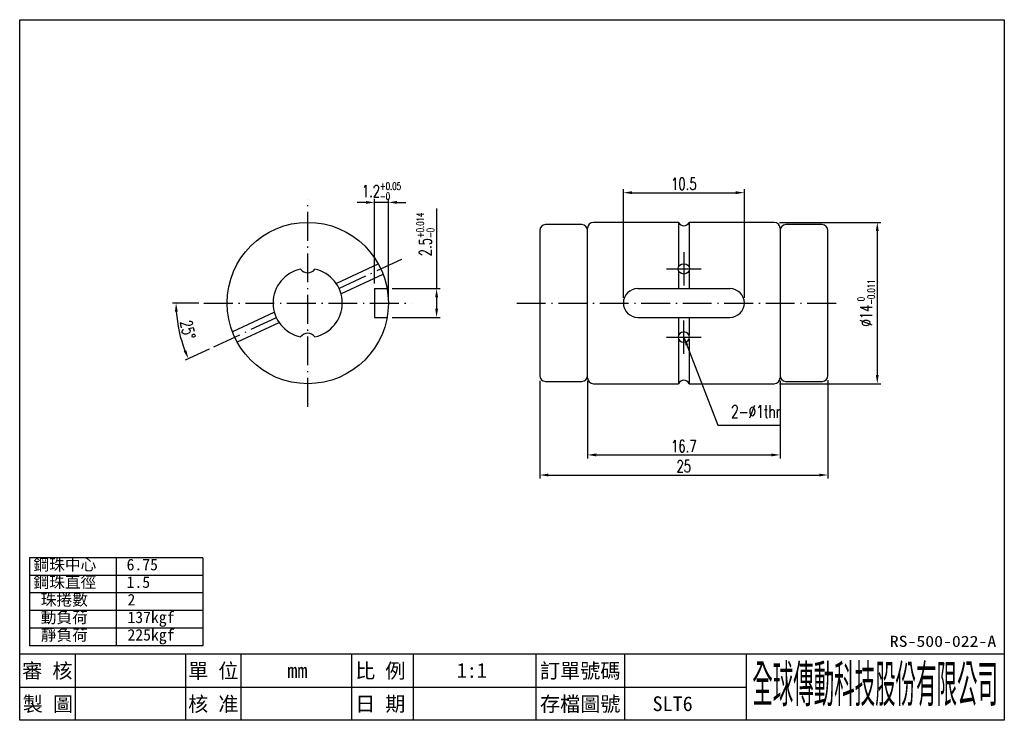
# Model space of a CAD drawing. Header units: millimetres. Extents: x 0 to 1135, y 0 to 449.
import ezdxf
from ezdxf.enums import TextEntityAlignment as Align
from ezdxf.lldxf.tags import DXFTag

# ---------------------------------------------------------------- set-up
doc = ezdxf.new("R2010")
doc.units = ezdxf.units.MM
doc.linetypes.add('CL-5', pattern=[7.1, 5, -1, 0.1, -1])
doc.layers.get('DEFPOINTS').update_dxf_attribs({"linetype": 'CONTINUOUS'})
for name, color, linetype in [('CHA', 7, 'CONTINUOUS'), ('CL', 1, 'CL-5'), ('DIM', 4, 'CONTINUOUS'), ('HID', 2, 'DASHED'), ('OUT', 3, 'CONTINUOUS')]:
    doc.layers.add(name, color=color, linetype=linetype)
doc.styles.add('DIM-7', font='SIMPLEX.shx', dxfattribs={"width": 0.7, "bigfont": 'chineset.shx'})
doc.styles.add('T', font='kaiu.ttf')
tags = doc.linetypes.add('DASHED', pattern=[25.72, 12.86, -12.86]).pattern_tags.tags
tags[6:7] = [DXFTag(74, 4), DXFTag(75, 0), DXFTag(340, '0'), DXFTag(46, 0.0), DXFTag(50, 0.0), DXFTag(44, 0.0), DXFTag(45, 0.0)]
tags[4:5] = [DXFTag(74, 4), DXFTag(75, 0), DXFTag(340, '0'), DXFTag(46, 0.0), DXFTag(50, 0.0), DXFTag(44, 0.0), DXFTag(45, 0.0)]
doc.dimstyles.new('CNS', dxfattribs={"dimtxt": 3.5, "dimasz": 2.5, "dimexe": 1, "dimexo": 1.5, "dimgap": 0.09, "dimtad": 0, "dimdsep": 46, "dimtxsty": 'DIM-7', "dimcen": 0.09, "dimclrd": 1, "dimclre": 1, "dimclrt": 4, "dimadec": 0, "dimazin": 0, "dimtfac": 1, "dimtix": 1, "dimtmove": 2, "dimatfit": 3, "dimfxl": 1, "dimtvp": 0.971429, "dimtolj": 1, "dimarcsym": 0})

# ---------------------------------------------------------------- blocks, each defined once
blk = doc.blocks.new('*D3')
at = {"layer": 'DEFPOINTS', "color": 0, "transparency": 16777216}
for p in [(45.128, 29.913), (70.131, 29.963), (70.131, 21.285)]:
    blk.add_point(p, dxfattribs=at)
at = {"layer": 'DIM', "color": 4, "lineweight": -2, "transparency": 16777216}
for p, q in [((45.128, 29.463), (45.128, 20.985)), ((70.131, 29.513), (70.131, 20.985)), ((45.878, 21.285), (69.381, 21.285))]:
    blk.add_line(p, q, dxfattribs=at)
at = {"layer": 'DIM', "color": 4, "transparency": 16777216}
for points in [[(45.878, 21.41), (45.878, 21.16), (45.128, 21.285)], [(69.381, 21.41), (69.381, 21.16), (70.131, 21.285)]]:
    blk.add_solid(points, dxfattribs=at)
at = {"layer": 'DIM', "color": 4, "transparency": 16777216, "insert": (57.629, 22.05), "char_height": 1.05, "attachment_point": 5, "style": 'DIM-7'}
blk.add_mtext('\\A1;25', dxfattribs=at)
blk = doc.blocks.new('*D7')
at = {"layer": 'DEFPOINTS', "color": 0, "transparency": 16777216}
for p in [(31.881, 37.463), (31.881, 34.963), (36.177, 34.963)]:
    blk.add_point(p, dxfattribs=at)
at = {"layer": 'DIM', "color": 4, "lineweight": -2, "transparency": 16777216}
for p, q in [((36.177, 44.403), (36.177, 37.463)), ((32.331, 37.463), (36.477, 37.463)), ((36.177, 36.713), (36.177, 35.713)), ((32.331, 34.963), (36.477, 34.963))]:
    blk.add_line(p, q, dxfattribs=at)
at = {"layer": 'DIM', "color": 4, "transparency": 16777216}
for points in [[(36.052, 36.713), (36.302, 36.713), (36.177, 37.463)], [(36.052, 35.713), (36.302, 35.713), (36.177, 34.963)]]:
    blk.add_solid(points, dxfattribs=at)
at = {"layer": 'DIM', "color": 4, "transparency": 16777216, "insert": (35.202, 42.164), "char_height": 1.05, "attachment_point": 5, "rotation": 90, "style": 'DIM-7'}
blk.add_mtext('\\A1;2.5{\\H0.630000;\\S+0.014^ -0;}', dxfattribs=at)
blk = doc.blocks.new('*D8')
at = {"layer": 'DEFPOINTS', "color": 0, "transparency": 16777216}
for p in [(30.793, 44.944), (30.793, 37.463), (31.993, 36.213)]:
    blk.add_point(p, dxfattribs=at)
at = {"layer": 'DIM', "color": 4, "lineweight": -2, "transparency": 16777216}
for p, q in [((30.043, 44.944), (29.293, 44.944)), ((30.793, 37.913), (30.793, 45.244)), ((31.993, 44.944), (30.793, 44.944)), ((31.993, 36.663), (31.993, 45.244)), ((32.743, 44.944), (33.493, 44.944))]:
    blk.add_line(p, q, dxfattribs=at)
at = {"layer": 'DIM', "color": 4, "transparency": 16777216}
for points in [[(30.043, 45.069), (30.043, 44.819), (30.793, 44.944)], [(32.743, 45.069), (32.743, 44.819), (31.993, 44.944)]]:
    blk.add_solid(points, dxfattribs=at)
at = {"layer": 'DIM', "color": 4, "transparency": 16777216, "insert": (31.393, 45.919), "char_height": 1.05, "attachment_point": 5, "style": 'DIM-7'}
blk.add_mtext('\\A1;1.2{\\H0.630000;\\S+0.05^ -0;}', dxfattribs=at)
blk = doc.blocks.new('*D9')
at = {"layer": 'DEFPOINTS', "color": 0, "transparency": 16777216}
for p in [(62.881, 45.789), (52.381, 36.213), (62.881, 36.213)]:
    blk.add_point(p, dxfattribs=at)
at = {"layer": 'DIM', "color": 4, "lineweight": -2, "transparency": 16777216}
for p, q in [((52.381, 36.663), (52.381, 46.089)), ((53.131, 45.789), (62.131, 45.789)), ((62.881, 36.663), (62.881, 46.089))]:
    blk.add_line(p, q, dxfattribs=at)
at = {"layer": 'DIM', "color": 4, "transparency": 16777216}
for points in [[(53.131, 45.914), (53.131, 45.664), (52.381, 45.789)], [(62.131, 45.914), (62.131, 45.664), (62.881, 45.789)]]:
    blk.add_solid(points, dxfattribs=at)
at = {"layer": 'DIM', "color": 4, "transparency": 16777216, "insert": (57.631, 46.554), "char_height": 1.05, "attachment_point": 5, "style": 'DIM-7'}
blk.add_mtext('\\A1;10.5', dxfattribs=at)
blk = doc.blocks.new('*D10')
at = {"layer": 'DEFPOINTS', "color": 0, "transparency": 16777216}
for p in [(65.481, 43.213), (65.481, 29.213), (74.418, 29.213)]:
    blk.add_point(p, dxfattribs=at)
at = {"layer": 'DIM', "color": 4, "lineweight": -2, "transparency": 16777216}
for p, q in [((65.931, 43.213), (74.718, 43.213)), ((74.418, 42.463), (74.418, 29.963)), ((65.931, 29.213), (74.718, 29.213))]:
    blk.add_line(p, q, dxfattribs=at)
at = {"layer": 'DIM', "color": 4, "transparency": 16777216}
for points in [[(74.293, 42.463), (74.543, 42.463), (74.418, 43.213)], [(74.293, 29.963), (74.543, 29.963), (74.418, 29.213)]]:
    blk.add_solid(points, dxfattribs=at)
at = {"layer": 'DIM', "color": 4, "transparency": 16777216, "insert": (73.443, 36.213), "char_height": 1.05, "attachment_point": 5, "rotation": 90, "style": 'DIM-7'}
blk.add_mtext('\\A1;%%c14{\\H0.630000;\\S 0^ -0.011;}', dxfattribs=at)
blk = doc.blocks.new('*D11')
at = {"layer": 'DEFPOINTS', "color": 0, "transparency": 16777216}
for p in [(15.993, 36.213), (33.993, 36.213), (13.687, 34.557), (22.229, 34.924), (16.837, 32.409)]:
    blk.add_point(p, dxfattribs=at)
at = {"layer": 'DIM', "color": 4, "lineweight": -2, "transparency": 16777216}
for p, q in [((15.543, 36.213), (13.267, 36.213)), ((16.429, 32.219), (14.365, 31.257))]:
    blk.add_line(p, q, dxfattribs=at)
blk.add_arc((24.993, 36.213), 11.427, 183.76128, 201.23872, dxfattribs=at)
at = {"layer": 'DIM', "color": 4, "transparency": 16777216}
for points in [[(13.466, 35.459), (13.716, 35.467), (13.567, 36.213)], [(14.458, 32.122), (14.228, 32.024), (14.637, 31.384)]]:
    blk.add_solid(points, dxfattribs=at)
at = {"layer": 'DIM', "color": 4, "transparency": 16777216, "insert": (14.584, 33.905), "char_height": 1.05, "attachment_point": 5, "rotation": 282.5, "style": 'DIM-7'}
blk.add_mtext('\\A1;25°', dxfattribs=at)
blk = doc.blocks.new('*D12')
at = {"layer": 'DEFPOINTS', "color": 0, "transparency": 16777216}
for p in [(49.278, 29.913), (65.981, 29.913), (65.981, 23.03)]:
    blk.add_point(p, dxfattribs=at)
at = {"layer": 'DIM', "color": 4, "lineweight": -2, "transparency": 16777216}
for p, q in [((49.278, 29.463), (49.278, 22.73)), ((65.981, 29.463), (65.981, 22.73)), ((50.028, 23.03), (65.231, 23.03))]:
    blk.add_line(p, q, dxfattribs=at)
at = {"layer": 'DIM', "color": 4, "transparency": 16777216}
for points in [[(50.028, 23.155), (50.028, 22.905), (49.278, 23.03)], [(65.231, 23.155), (65.231, 22.905), (65.981, 23.03)]]:
    blk.add_solid(points, dxfattribs=at)
at = {"layer": 'DIM', "color": 4, "transparency": 16777216, "insert": (57.629, 23.795), "char_height": 1.05, "attachment_point": 5, "style": 'DIM-7'}
blk.add_mtext('\\A1;16.7', dxfattribs=at)

msp = doc.modelspace()

# ---------------------------------------------------------------- linework, layer by layer
at = {"layer": 'CHA', "color": 7}
for p, q in [((0, 60.8), (85.44, 60.8)), ((0, 0), (0, 60.8)), ((85.44, 60.8), (85.44, 0)), ((0, 5.76), (85.44, 5.76)), ((85.44, 0), (0, 0))]:
    msp.add_line(p, q, dxfattribs=at)
at = {"layer": 'CHA', "color": 2}
for p, q in [((4.8, 5.76), (4.8, 0)), ((14.4, 5.76), (14.4, 0)), ((19.2, 5.76), (19.2, 0)), ((28.8, 5.76), (28.8, 0)), ((34.133, 5.76), (34.133, 0)), ((44.8, 5.76), (44.8, 0)), ((52.473, 5.76), (52.473, 0)), ((63.04, 5.76), (63.04, 0)), ((0, 2.88), (44.8, 2.88)), ((44.8, 2.88), (63.04, 2.88))]:
    msp.add_line(p, q, dxfattribs=at)
at = {"layer": 'CL', "ltscale": 0.5}
for p, q in [((24.993, 27.213), (24.993, 45.213)), ((27.758, 37.502), (33.15, 40.016)), ((15.993, 36.213), (33.993, 36.213)), ((43.141, 36.213), (71.221, 36.213)), ((16.837, 32.409), (22.229, 34.924))]:
    msp.add_line(p, q, dxfattribs=at)
at = {"layer": 'CL'}
for p, q in [((57.631, 40.617), (57.631, 37.726)), ((56.131, 39.171), (59.13, 39.171)), ((57.631, 31.809), (57.631, 34.7)), ((56.131, 33.255), (59.13, 33.255))]:
    msp.add_line(p, q, dxfattribs=at)
at = {"layer": 'DIM'}
for p, q in [((15.888, 14.098), (0.838, 14.098)), ((0.838, 14.098), (0.838, 6.473)), ((8.363, 14.098), (8.363, 6.473)), ((15.888, 14.098), (15.888, 6.473)), ((15.888, 12.573), (0.838, 12.573)), ((15.888, 11.048), (0.838, 11.048)), ((15.888, 9.523), (0.838, 9.523)), ((15.888, 7.998), (0.838, 7.998)), ((15.888, 6.473), (0.838, 6.473))]:
    msp.add_line(p, q, dxfattribs=at)
at = {"layer": 'HID', "ltscale": 0.05}
for p, q in [((27.509, 37.938), (31.11, 39.617)), ((27.932, 37.031), (31.533, 38.71)), ((30.793, 37.463), (30.793, 34.963)), ((30.793, 37.463), (31.881, 37.463)), ((22.055, 35.394), (18.454, 33.715)), ((22.478, 34.488), (18.877, 32.809)), ((30.793, 34.963), (31.881, 34.963))]:
    msp.add_line(p, q, dxfattribs=at)
at = {"layer": 'HID', "ltscale": 0.05, "extrusion": (0, 0, -1)}
msp.add_ellipse((57.631, 33.255), major_axis=(-0.5, 0), ratio=0.891171, dxfattribs=at)
at = {"layer": 'OUT'}
for p, q in [((48.778, 43.013), (45.628, 43.013)), ((57.173, 43.213), (49.778, 43.213)), ((65.481, 43.213), (58.089, 43.213)), ((69.631, 43.013), (66.481, 43.013)), ((45.128, 42.513), (45.128, 29.913)), ((49.278, 29.713), (49.278, 42.713)), ((65.981, 42.713), (65.981, 29.713)), ((70.131, 29.913), (70.131, 42.513)), ((45.628, 29.413), (48.778, 29.413)), ((49.778, 29.213), (57.173, 29.213)), ((58.089, 29.213), (65.481, 29.213)), ((66.481, 29.413), (69.631, 29.413))]:
    msp.add_line(p, q, dxfattribs=at)
at = {"layer": 'OUT', "color": 3, "linetype": 'Continuous'}
for p, q in [((57.173, 43.213), (57.173, 39.349)), ((57.173, 43.213), (57.173, 39.349)), ((58.089, 43.213), (58.089, 39.349)), ((57.173, 38.993), (57.173, 37.463)), ((57.173, 38.993), (57.173, 37.463)), ((58.089, 38.993), (58.089, 37.463)), ((53.631, 37.463), (61.631, 37.463)), ((53.631, 34.963), (61.631, 34.963)), ((57.173, 34.963), (57.173, 33.433)), ((57.173, 34.963), (57.173, 33.433)), ((58.089, 34.963), (58.089, 33.433)), ((57.173, 33.076), (57.173, 29.213)), ((57.173, 33.076), (57.173, 29.213)), ((58.089, 33.076), (58.089, 29.213))]:
    msp.add_line(p, q, dxfattribs=at)
msp.add_circle((24.993, 36.213), 7, dxfattribs=at)
at = {"layer": 'OUT'}
for centre, radius, start, end in [((45.628, 42.513), 0.5, 90, 180), ((48.778, 42.513), 0.5, 0, 90), ((49.778, 42.713), 0.5, 90, 180), ((65.481, 42.713), 0.5, 0, 90), ((66.481, 42.513), 0.5, 90, 180), ((69.631, 42.513), 0.5, 0, 90), ((24.993, 36.213), 3, 101.76905, 258.23095), ((25.051, 39.657), 0.84, 217.12463, 266.05091), ((24.936, 39.657), 0.84, 273.94909, 322.87537), ((24.993, 36.213), 3, 281.76646, 78.23095), ((25.051, 32.769), 0.84, 93.94909, 142.87537), ((24.936, 32.769), 0.84, 37.12463, 86.05091), ((45.628, 29.913), 0.5, 180, 270), ((48.778, 29.913), 0.5, 270, 0), ((66.481, 29.913), 0.5, 180, 270), ((69.631, 29.913), 0.5, 270, 0), ((49.778, 29.713), 0.5, 180, 270), ((65.481, 29.713), 0.5, 270, 0)]:
    msp.add_arc(centre, radius, start, end, dxfattribs=at)
at = {"layer": 'OUT', "color": 3, "linetype": 'Continuous'}
for centre, radius, start, end in [((57.631, 43.413), 0.5, 203.57818, 336.42182), ((53.631, 36.213), 1.25, 90, 270), ((61.631, 36.213), 1.25, 270, 90), ((57.631, 29.013), 0.5, 23.57818, 156.42182)]:
    msp.add_arc(centre, radius, start, end, dxfattribs=at)
msp.add_ellipse((57.631, 39.171), major_axis=(-0.5, 0), ratio=0.891171, dxfattribs=at)

# ---------------------------------------------------------------- texts
at = {"layer": 'CHA', "color": 2, "style": 'T'}
for s, height, width, p, p2 in [('RS-500-022-A', 0.96, 1.133825, (75.504, 6.374), (84.741, 6.374)), ('全球傳動科技股份有限公司', 3.2, 0.392505, (63.572, 1.573), (84.89, 1.573))]:
    msp.add_text(s, height=height, dxfattribs=dict(at, width=width)).set_placement(p, p2, align=Align.FIT)
for s, p in [('審 核', (2.4, 4.32)), ('單 位', (16.8, 4.32)), ('比 例', (31.29, 4.32)), ('訂單號碼', (48.637, 4.32)), ('mm', (24.097, 4.32)), ('1:1', (39.234, 4.32)), ('製 圖', (2.448, 1.44)), ('核 准', (16.8, 1.44)), ('日 期', (31.29, 1.44)), ('存檔圖號', (48.637, 1.44)), ('SLT6', (56.66, 1.44))]:
    msp.add_text(s, height=1.28, dxfattribs=at).set_placement(p, align=Align.MIDDLE)
at = {"layer": 'DIM', "style": 'T'}
for s, p in [('鋼珠中心', (1.192, 13.015)), ('6.75', (9.277, 13.015)), ('鋼珠直徑', (1.192, 11.49)), ('1.5', (9.277, 11.49)), ('珠捲數', (1.827, 9.965)), ('2', (9.351, 9.965)), ('動負荷', (1.827, 8.44)), ('137kgf', (9.351, 8.44)), ('靜負荷', (1.827, 6.915)), ('225kgf', (9.351, 6.915))]:
    msp.add_text(s, height=1, dxfattribs=at).set_placement(p)
at = {"layer": 'DIM', "color": 4, "insert": (61.734, 26.246), "char_height": 1.1, "attachment_point": 7, "style": 'DIM-7'}
msp.add_mtext('2-%%C1thr', dxfattribs=at)

# ---------------------------------------------------------------- dimensions: what is measured, and where the dimension line sits
at = {"layer": 'DIM'}
for base, p1, p2, override, picture, middle in [((62.881, 45.789), (52.381, 36.213), (62.881, 36.213), {"dimscale": 0.3, "dimgap": 0.8, "dimtad": 1, "dimclrd": 4, "dimclre": 4, "dimadec": 2, "dimazin": 2, "dimtm": 1e-09, "dimtfac": 0.6, "dimtmove": 1}, '*D9', (57.631, 46.554)), ((30.793, 44.944), (31.993, 36.213), (30.793, 37.463), {"dimscale": 0.3, "dimgap": 0.8, "dimtad": 1, "dimclrd": 4, "dimclre": 4, "dimadec": 2, "dimazin": 2, "dimtol": 1, "dimlim": 0, "dimtp": 0.05, "dimtm": 1e-09, "dimtfac": 0.6, "dimtmove": 1}, '*D8', (31.393, 45.919)), ((70.131, 21.285), (45.128, 29.913), (70.131, 29.963), {"dimscale": 0.3, "dimgap": 0.8, "dimtad": 1, "dimclrd": 4, "dimclre": 4, "dimadec": 2, "dimazin": 2, "dimtm": 1e-09, "dimtfac": 0.6, "dimtmove": 1}, '*D3', (57.629, 22.05)), ((65.981, 23.03), (49.278, 29.913), (65.981, 29.913), {"dimscale": 0.3, "dimgap": 0.8, "dimtad": 1, "dimclrd": 4, "dimclre": 4, "dimadec": 2, "dimazin": 2, "dimtm": 1e-09, "dimtfac": 0.6, "dimtmove": 1}, '*D12', (57.629, 23.795))]:
    dim = msp.add_linear_dim(base=base, p1=p1, p2=p2, dimstyle='CNS', override=override, dxfattribs=at)
    dim.commit()
    dim.dimension.update_dxf_attribs({"geometry": picture, "text_midpoint": middle})
dim = msp.add_linear_dim(base=(36.177, 34.963), p1=(31.881, 37.463), p2=(31.881, 34.963), angle=270, dimstyle='CNS', override={"dimscale": 0.3, "dimgap": 0.8, "dimtad": 1, "dimclrd": 4, "dimclre": 4, "dimadec": 2, "dimazin": 2, "dimtol": 1, "dimlim": 0, "dimtp": 0.014, "dimtm": 1e-09, "dimtfac": 0.6, "dimtdec": 3, "dimtmove": 1}, dxfattribs=at)
dim.commit()
dim.dimension.update_dxf_attribs({"geometry": '*D7', "text_midpoint": (35.202, 42.164), "dimtype": 160})
dim = msp.add_linear_dim(base=(74.418, 29.213), p1=(65.481, 43.213), p2=(65.481, 29.213), angle=90, text='%%c<>', dimstyle='CNS', override={"dimscale": 0.3, "dimgap": 0.8, "dimtad": 1, "dimclrd": 4, "dimclre": 4, "dimadec": 2, "dimazin": 2, "dimtol": 1, "dimlim": 0, "dimtm": 0.011, "dimtfac": 0.6, "dimtdec": 3, "dimtmove": 1}, dxfattribs=at)
dim.commit()
dim.dimension.update_dxf_attribs({"geometry": '*D10', "text_midpoint": (73.443, 36.213)})
dim = msp.add_angular_dim_2l(base=(13.6873, 34.5567), line1=((15.9935, 36.2128), (33.9935, 36.2128)), line2=((16.8367, 32.4093), (22.2292, 34.9239)), dimstyle='CNS', override={"dimscale": 0.3, "dimgap": 0.8, "dimtad": 1, "dimclrd": 4, "dimclre": 4, "dimadec": 2, "dimazin": 2, "dimtm": 1e-09, "dimtfac": 0.6, "dimtmove": 1}, dxfattribs=at)
dim.commit()
dim.dimension.update_dxf_attribs({"geometry": '*D11', "text_midpoint": (14.5844, 33.9052)})

# ---------------------------------------------------------------- leaders
at = {"layer": 'DIM', "annotation_type": 0, "has_hookline": 1, "hookline_direction": 0, "text_width": 4.473}
msp.add_leader([(57.631, 33.255), (60.589, 25.613), (61.339, 25.613)], dimstyle='CNS', override={"dimscale": 0.3, "dimgap": 0.8, "dimtad": 1, "dimclrd": 4, "dimclre": 4, "dimadec": 2, "dimazin": 2, "dimtm": 1e-09, "dimtfac": 0.6, "dimtmove": 1}, dxfattribs=at)

doc.saveas('drawing.dxf')
